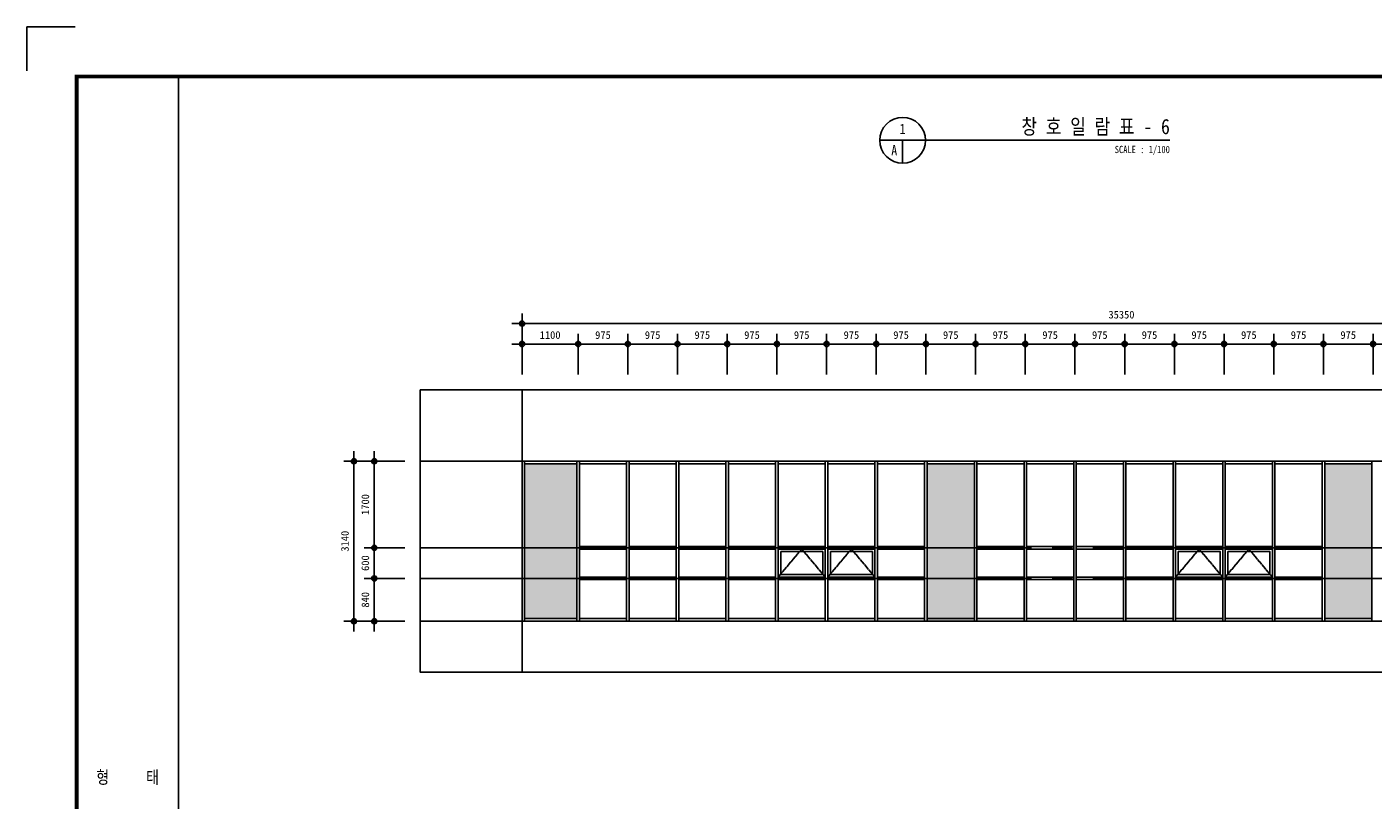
# Model space of a CAD drawing. Header units: millimetres. Extents: x 3445018 to 4174071, y -6064565 to -5122887.
# Tile 61 of 192: x 3879721 to 3906139, y -5601389 to -5586215. Entities that reach past the tile are written whole.
import ezdxf
from ezdxf.enums import TextEntityAlignment as Align

# ---------------------------------------------------------------- set-up
doc = ezdxf.new("R2010")
doc.units = ezdxf.units.MM
doc.header["$MEASUREMENT"] = 0
doc.linetypes.add('CEN', pattern=[66, 60, -2, 2, -2])
doc.layers.get('DEFPOINTS').update_dxf_attribs({"linetype": 'CONTINUOUS'})
for name, color, linetype in [('3', 3, 'CONTINUOUS'), ('A_GE_CEN', 1, 'CEN'), ('A_GE_FORM', 7, 'CONTINUOUS'), ('AA-XXXX-TEXT', 3, 'CONTINUOUS'), ('CEN', 13, 'CEN'), ('DIM', 7, 'CONTINUOUS'), ('SO-252', 252, 'CONTINUOUS'), ('TABLE', 7, 'CONTINUOUS'), ('TITLE', 3, 'CONTINUOUS'), ('WIN1', 4, 'CONTINUOUS'), ('WIN2', 9, 'CONTINUOUS')]:
    doc.layers.add(name, color=color, linetype=linetype)
doc.styles.add('HY울릉도 L', font='txt')
doc.styles.add('SDP-S', font='txt')
doc.dimstyles.new('SMDI-3', dxfattribs={"dimtxt": 3, "dimasz": 1, "dimexe": 2, "dimexo": 3, "dimgap": 1, "dimtad": 1, "dimdsep": 46, "dimtxsty": 'HY울릉도 L', "dimblk": 'Z_DOT', "dimcen": 2.5, "dimdle": 1.5, "dimclrd": 1, "dimclre": 1, "dimclrt": 2, "dimadec": 0, "dimazin": 0, "dimtfac": 1, "dimtix": 1, "dimtmove": 2, "dimatfit": 3, "dimldrblk": 'Z_DOT', "dimfxl": 2, "dimtvp": 1, "dimtolj": 1, "dimtzin": 0, "dimarcsym": 0})

# ---------------------------------------------------------------- blocks, each defined once
blk = doc.blocks.new('Z_DOT')
at = {"layer": 'DIM', "color": 1, "ltscale": 3}
for p, q in [((-2, 0), (2, 0)), ((0, -2), (0, 2))]:
    blk.add_line(p, q, dxfattribs=at)
for radius in [0.5, 0.25]:
    blk.add_circle((0, 0), radius, dxfattribs=at)
blk = doc.blocks.new('*D689')
at = {"layer": 'DEFPOINTS', "color": 0, "ltscale": 3, "transparency": 16777216}
for p in [(3887438, -5594738), (3886138, -5597878), (3887439, -5597878)]:
    blk.add_point(p, dxfattribs=at)
at = {"layer": 'DIM', "color": 1, "lineweight": -2, "ltscale": 3, "transparency": 16777216}
for p, q in [((3887138, -5594738), (3885938, -5594738)), ((3886138, -5594838), (3886138, -5597778)), ((3887139, -5597878), (3885938, -5597878))]:
    blk.add_line(p, q, dxfattribs=at)
at = {"layer": 'DIM', "color": 1, "lineweight": -2, "ltscale": 3, "transparency": 16777216, "xscale": 100, "yscale": 100, "zscale": 100}
for p, rotation in [((3886138, -5594738), 90), ((3886138, -5597878), 270)]:
    blk.add_blockref('Z_DOT', p, dxfattribs=dict(at, rotation=rotation))
at = {"layer": 'DIM', "color": 2, "ltscale": 3, "transparency": 16777216, "insert": (3885963, -5596308), "char_height": 150, "attachment_point": 5, "rotation": 90, "style": 'SDP-S'}
blk.add_mtext('\\A1;3140', dxfattribs=at)
blk = doc.blocks.new('sheet _서영')
at = {"layer": 'A_GE_FORM'}
for q in [(-362689.99, -1058481.68), (-362689.99, -1058481.68), (-362670.99, -1058464.44)]:
    blk.add_line((-362689.99, -1058464.44), q, dxfattribs=at)
at = {"layer": 'A_GE_FORM', "const_width": 1.5}
blk.add_lwpolyline([(-361868.49, -1059038.93), (-362670.49, -1059038.93), (-362670.49, -1058483.93), (-361868.49, -1058483.93)], close=True, dxfattribs=at)
blk = doc.blocks.new('*D703')
at = {"layer": 'DEFPOINTS', "color": 0, "ltscale": 3, "transparency": 16777216}
for p in [(3889439, -5592038), (3889439, -5593338), (3912964, -5593339)]:
    blk.add_point(p, dxfattribs=at)
at = {"layer": 'DIM', "color": 1, "lineweight": -2, "ltscale": 3, "transparency": 16777216}
for p, q in [((3889439, -5593038), (3889439, -5591838)), ((3912964, -5593039), (3912964, -5591838)), ((3912864, -5592038), (3889539, -5592038))]:
    blk.add_line(p, q, dxfattribs=at)
at = {"layer": 'DIM', "color": 1, "lineweight": -2, "ltscale": 3, "transparency": 16777216, "xscale": 100, "yscale": 100, "zscale": 100, "rotation": 180}
blk.add_blockref('Z_DOT', (3889439, -5592038), dxfattribs=at)
at = {"layer": 'DIM', "color": 1, "lineweight": -2, "ltscale": 3, "transparency": 16777216, "xscale": 100, "yscale": 100, "zscale": 100}
blk.add_blockref('Z_DOT', (3912964, -5592038), dxfattribs=at)
at = {"layer": 'DIM', "color": 2, "ltscale": 3, "transparency": 16777216, "insert": (3901201, -5591863), "char_height": 150, "attachment_point": 5, "style": 'SDP-S'}
blk.add_mtext('\\A1;35350', dxfattribs=at)
blk = doc.blocks.new('*D704')
at = {"layer": 'DEFPOINTS', "color": 0, "ltscale": 3, "transparency": 16777216}
for p in [(3890539, -5592438), (3889439, -5593338), (3890539, -5593339)]:
    blk.add_point(p, dxfattribs=at)
at = {"layer": 'DIM', "color": 1, "lineweight": -2, "ltscale": 3, "transparency": 16777216}
for p, q in [((3889439, -5593038), (3889439, -5592238)), ((3890539, -5593039), (3890539, -5592238)), ((3889539, -5592438), (3890439, -5592438))]:
    blk.add_line(p, q, dxfattribs=at)
at = {"layer": 'DIM', "color": 1, "lineweight": -2, "ltscale": 3, "transparency": 16777216, "xscale": 100, "yscale": 100, "zscale": 100, "rotation": 180}
blk.add_blockref('Z_DOT', (3889439, -5592438), dxfattribs=at)
at = {"layer": 'DIM', "color": 1, "lineweight": -2, "ltscale": 3, "transparency": 16777216, "xscale": 100, "yscale": 100, "zscale": 100}
blk.add_blockref('Z_DOT', (3890539, -5592438), dxfattribs=at)
at = {"layer": 'DIM', "color": 2, "ltscale": 3, "transparency": 16777216, "insert": (3889989, -5592263), "char_height": 150, "attachment_point": 5, "style": 'SDP-S'}
blk.add_mtext('\\A1;1100', dxfattribs=at)
blk = doc.blocks.new('*D705')
at = {"layer": 'DEFPOINTS', "color": 0, "ltscale": 3, "transparency": 16777216}
for p in [(3891514, -5592438), (3890539, -5593338), (3891514, -5593339)]:
    blk.add_point(p, dxfattribs=at)
at = {"layer": 'DIM', "color": 1, "lineweight": -2, "ltscale": 3, "transparency": 16777216}
for p, q in [((3890539, -5593038), (3890539, -5592238)), ((3891514, -5593039), (3891514, -5592238)), ((3890639, -5592438), (3891414, -5592438))]:
    blk.add_line(p, q, dxfattribs=at)
at = {"layer": 'DIM', "color": 1, "lineweight": -2, "ltscale": 3, "transparency": 16777216, "xscale": 100, "yscale": 100, "zscale": 100, "rotation": 180}
blk.add_blockref('Z_DOT', (3890539, -5592438), dxfattribs=at)
at = {"layer": 'DIM', "color": 1, "lineweight": -2, "ltscale": 3, "transparency": 16777216, "xscale": 100, "yscale": 100, "zscale": 100}
blk.add_blockref('Z_DOT', (3891514, -5592438), dxfattribs=at)
at = {"layer": 'DIM', "color": 2, "ltscale": 3, "transparency": 16777216, "insert": (3891026, -5592263), "char_height": 150, "attachment_point": 5, "style": 'SDP-S'}
blk.add_mtext('\\A1;975', dxfattribs=at)
blk = doc.blocks.new('*D706')
at = {"layer": 'DEFPOINTS', "color": 0, "ltscale": 3, "transparency": 16777216}
for p in [(3892489, -5592438), (3891514, -5593338), (3892489, -5593339)]:
    blk.add_point(p, dxfattribs=at)
at = {"layer": 'DIM', "color": 1, "lineweight": -2, "ltscale": 3, "transparency": 16777216}
for p, q in [((3891514, -5593038), (3891514, -5592238)), ((3892489, -5593039), (3892489, -5592238)), ((3891614, -5592438), (3892389, -5592438))]:
    blk.add_line(p, q, dxfattribs=at)
at = {"layer": 'DIM', "color": 1, "lineweight": -2, "ltscale": 3, "transparency": 16777216, "xscale": 100, "yscale": 100, "zscale": 100, "rotation": 180}
blk.add_blockref('Z_DOT', (3891514, -5592438), dxfattribs=at)
at = {"layer": 'DIM', "color": 1, "lineweight": -2, "ltscale": 3, "transparency": 16777216, "xscale": 100, "yscale": 100, "zscale": 100}
blk.add_blockref('Z_DOT', (3892489, -5592438), dxfattribs=at)
at = {"layer": 'DIM', "color": 2, "ltscale": 3, "transparency": 16777216, "insert": (3892001, -5592263), "char_height": 150, "attachment_point": 5, "style": 'SDP-S'}
blk.add_mtext('\\A1;975', dxfattribs=at)
blk = doc.blocks.new('*D707')
at = {"layer": 'DEFPOINTS', "color": 0, "ltscale": 3, "transparency": 16777216}
for p in [(3893464, -5592438), (3892489, -5593338), (3893464, -5593339)]:
    blk.add_point(p, dxfattribs=at)
at = {"layer": 'DIM', "color": 1, "lineweight": -2, "ltscale": 3, "transparency": 16777216}
for p, q in [((3892489, -5593038), (3892489, -5592238)), ((3893464, -5593039), (3893464, -5592238)), ((3892589, -5592438), (3893364, -5592438))]:
    blk.add_line(p, q, dxfattribs=at)
at = {"layer": 'DIM', "color": 1, "lineweight": -2, "ltscale": 3, "transparency": 16777216, "xscale": 100, "yscale": 100, "zscale": 100, "rotation": 180}
blk.add_blockref('Z_DOT', (3892489, -5592438), dxfattribs=at)
at = {"layer": 'DIM', "color": 1, "lineweight": -2, "ltscale": 3, "transparency": 16777216, "xscale": 100, "yscale": 100, "zscale": 100}
blk.add_blockref('Z_DOT', (3893464, -5592438), dxfattribs=at)
at = {"layer": 'DIM', "color": 2, "ltscale": 3, "transparency": 16777216, "insert": (3892976, -5592263), "char_height": 150, "attachment_point": 5, "style": 'SDP-S'}
blk.add_mtext('\\A1;975', dxfattribs=at)
blk = doc.blocks.new('*D708')
at = {"layer": 'DEFPOINTS', "color": 0, "ltscale": 3, "transparency": 16777216}
for p in [(3894439, -5592438), (3893464, -5593338), (3894439, -5593339)]:
    blk.add_point(p, dxfattribs=at)
at = {"layer": 'DIM', "color": 1, "lineweight": -2, "ltscale": 3, "transparency": 16777216}
for p, q in [((3893464, -5593038), (3893464, -5592238)), ((3894439, -5593039), (3894439, -5592238)), ((3893564, -5592438), (3894339, -5592438))]:
    blk.add_line(p, q, dxfattribs=at)
at = {"layer": 'DIM', "color": 1, "lineweight": -2, "ltscale": 3, "transparency": 16777216, "xscale": 100, "yscale": 100, "zscale": 100, "rotation": 180}
blk.add_blockref('Z_DOT', (3893464, -5592438), dxfattribs=at)
at = {"layer": 'DIM', "color": 1, "lineweight": -2, "ltscale": 3, "transparency": 16777216, "xscale": 100, "yscale": 100, "zscale": 100}
blk.add_blockref('Z_DOT', (3894439, -5592438), dxfattribs=at)
at = {"layer": 'DIM', "color": 2, "ltscale": 3, "transparency": 16777216, "insert": (3893951, -5592263), "char_height": 150, "attachment_point": 5, "style": 'SDP-S'}
blk.add_mtext('\\A1;975', dxfattribs=at)
blk = doc.blocks.new('*D709')
at = {"layer": 'DEFPOINTS', "color": 0, "ltscale": 3, "transparency": 16777216}
for p in [(3895414, -5592438), (3894439, -5593338), (3895414, -5593339)]:
    blk.add_point(p, dxfattribs=at)
at = {"layer": 'DIM', "color": 1, "lineweight": -2, "ltscale": 3, "transparency": 16777216}
for p, q in [((3894439, -5593038), (3894439, -5592238)), ((3895414, -5593039), (3895414, -5592238)), ((3894539, -5592438), (3895314, -5592438))]:
    blk.add_line(p, q, dxfattribs=at)
at = {"layer": 'DIM', "color": 1, "lineweight": -2, "ltscale": 3, "transparency": 16777216, "xscale": 100, "yscale": 100, "zscale": 100, "rotation": 180}
blk.add_blockref('Z_DOT', (3894439, -5592438), dxfattribs=at)
at = {"layer": 'DIM', "color": 1, "lineweight": -2, "ltscale": 3, "transparency": 16777216, "xscale": 100, "yscale": 100, "zscale": 100}
blk.add_blockref('Z_DOT', (3895414, -5592438), dxfattribs=at)
at = {"layer": 'DIM', "color": 2, "ltscale": 3, "transparency": 16777216, "insert": (3894926, -5592263), "char_height": 150, "attachment_point": 5, "style": 'SDP-S'}
blk.add_mtext('\\A1;975', dxfattribs=at)
blk = doc.blocks.new('*D710')
at = {"layer": 'DEFPOINTS', "color": 0, "ltscale": 3, "transparency": 16777216}
for p in [(3896389, -5592438), (3895414, -5593338), (3896389, -5593339)]:
    blk.add_point(p, dxfattribs=at)
at = {"layer": 'DIM', "color": 1, "lineweight": -2, "ltscale": 3, "transparency": 16777216}
for p, q in [((3895414, -5593038), (3895414, -5592238)), ((3896389, -5593039), (3896389, -5592238)), ((3895514, -5592438), (3896289, -5592438))]:
    blk.add_line(p, q, dxfattribs=at)
at = {"layer": 'DIM', "color": 1, "lineweight": -2, "ltscale": 3, "transparency": 16777216, "xscale": 100, "yscale": 100, "zscale": 100, "rotation": 180}
blk.add_blockref('Z_DOT', (3895414, -5592438), dxfattribs=at)
at = {"layer": 'DIM', "color": 1, "lineweight": -2, "ltscale": 3, "transparency": 16777216, "xscale": 100, "yscale": 100, "zscale": 100}
blk.add_blockref('Z_DOT', (3896389, -5592438), dxfattribs=at)
at = {"layer": 'DIM', "color": 2, "ltscale": 3, "transparency": 16777216, "insert": (3895901, -5592263), "char_height": 150, "attachment_point": 5, "style": 'SDP-S'}
blk.add_mtext('\\A1;975', dxfattribs=at)
blk = doc.blocks.new('*D711')
at = {"layer": 'DEFPOINTS', "color": 0, "ltscale": 3, "transparency": 16777216}
for p in [(3897364, -5592438), (3896389, -5593338), (3897364, -5593339)]:
    blk.add_point(p, dxfattribs=at)
at = {"layer": 'DIM', "color": 1, "lineweight": -2, "ltscale": 3, "transparency": 16777216}
for p, q in [((3896389, -5593038), (3896389, -5592238)), ((3897364, -5593039), (3897364, -5592238)), ((3896489, -5592438), (3897264, -5592438))]:
    blk.add_line(p, q, dxfattribs=at)
at = {"layer": 'DIM', "color": 1, "lineweight": -2, "ltscale": 3, "transparency": 16777216, "xscale": 100, "yscale": 100, "zscale": 100, "rotation": 180}
blk.add_blockref('Z_DOT', (3896389, -5592438), dxfattribs=at)
at = {"layer": 'DIM', "color": 1, "lineweight": -2, "ltscale": 3, "transparency": 16777216, "xscale": 100, "yscale": 100, "zscale": 100}
blk.add_blockref('Z_DOT', (3897364, -5592438), dxfattribs=at)
at = {"layer": 'DIM', "color": 2, "ltscale": 3, "transparency": 16777216, "insert": (3896876, -5592263), "char_height": 150, "attachment_point": 5, "style": 'SDP-S'}
blk.add_mtext('\\A1;975', dxfattribs=at)
blk = doc.blocks.new('*D712')
at = {"layer": 'DEFPOINTS', "color": 0, "ltscale": 3, "transparency": 16777216}
for p in [(3898339, -5592438), (3897364, -5593338), (3898339, -5593339)]:
    blk.add_point(p, dxfattribs=at)
at = {"layer": 'DIM', "color": 1, "lineweight": -2, "ltscale": 3, "transparency": 16777216}
for p, q in [((3897364, -5593038), (3897364, -5592238)), ((3898339, -5593039), (3898339, -5592238)), ((3897464, -5592438), (3898239, -5592438))]:
    blk.add_line(p, q, dxfattribs=at)
at = {"layer": 'DIM', "color": 1, "lineweight": -2, "ltscale": 3, "transparency": 16777216, "xscale": 100, "yscale": 100, "zscale": 100, "rotation": 180}
blk.add_blockref('Z_DOT', (3897364, -5592438), dxfattribs=at)
at = {"layer": 'DIM', "color": 1, "lineweight": -2, "ltscale": 3, "transparency": 16777216, "xscale": 100, "yscale": 100, "zscale": 100}
blk.add_blockref('Z_DOT', (3898339, -5592438), dxfattribs=at)
at = {"layer": 'DIM', "color": 2, "ltscale": 3, "transparency": 16777216, "insert": (3897851, -5592263), "char_height": 150, "attachment_point": 5, "style": 'SDP-S'}
blk.add_mtext('\\A1;975', dxfattribs=at)
blk = doc.blocks.new('*D713')
at = {"layer": 'DEFPOINTS', "color": 0, "ltscale": 3, "transparency": 16777216}
for p in [(3899314, -5592438), (3898339, -5593338), (3899314, -5593339)]:
    blk.add_point(p, dxfattribs=at)
at = {"layer": 'DIM', "color": 1, "lineweight": -2, "ltscale": 3, "transparency": 16777216}
for p, q in [((3898339, -5593038), (3898339, -5592238)), ((3899314, -5593039), (3899314, -5592238)), ((3898439, -5592438), (3899214, -5592438))]:
    blk.add_line(p, q, dxfattribs=at)
at = {"layer": 'DIM', "color": 1, "lineweight": -2, "ltscale": 3, "transparency": 16777216, "xscale": 100, "yscale": 100, "zscale": 100, "rotation": 180}
blk.add_blockref('Z_DOT', (3898339, -5592438), dxfattribs=at)
at = {"layer": 'DIM', "color": 1, "lineweight": -2, "ltscale": 3, "transparency": 16777216, "xscale": 100, "yscale": 100, "zscale": 100}
blk.add_blockref('Z_DOT', (3899314, -5592438), dxfattribs=at)
at = {"layer": 'DIM', "color": 2, "ltscale": 3, "transparency": 16777216, "insert": (3898826, -5592263), "char_height": 150, "attachment_point": 5, "style": 'SDP-S'}
blk.add_mtext('\\A1;975', dxfattribs=at)
blk = doc.blocks.new('*D714')
at = {"layer": 'DEFPOINTS', "color": 0, "ltscale": 3, "transparency": 16777216}
for p in [(3900289, -5592438), (3899314, -5593338), (3900289, -5593339)]:
    blk.add_point(p, dxfattribs=at)
at = {"layer": 'DIM', "color": 1, "lineweight": -2, "ltscale": 3, "transparency": 16777216}
for p, q in [((3899314, -5593038), (3899314, -5592238)), ((3900289, -5593039), (3900289, -5592238)), ((3899414, -5592438), (3900189, -5592438))]:
    blk.add_line(p, q, dxfattribs=at)
at = {"layer": 'DIM', "color": 1, "lineweight": -2, "ltscale": 3, "transparency": 16777216, "xscale": 100, "yscale": 100, "zscale": 100, "rotation": 180}
blk.add_blockref('Z_DOT', (3899314, -5592438), dxfattribs=at)
at = {"layer": 'DIM', "color": 1, "lineweight": -2, "ltscale": 3, "transparency": 16777216, "xscale": 100, "yscale": 100, "zscale": 100}
blk.add_blockref('Z_DOT', (3900289, -5592438), dxfattribs=at)
at = {"layer": 'DIM', "color": 2, "ltscale": 3, "transparency": 16777216, "insert": (3899801, -5592263), "char_height": 150, "attachment_point": 5, "style": 'SDP-S'}
blk.add_mtext('\\A1;975', dxfattribs=at)
blk = doc.blocks.new('*D715')
at = {"layer": 'DEFPOINTS', "color": 0, "ltscale": 3, "transparency": 16777216}
for p in [(3901264, -5592438), (3900289, -5593338), (3901264, -5593339)]:
    blk.add_point(p, dxfattribs=at)
at = {"layer": 'DIM', "color": 1, "lineweight": -2, "ltscale": 3, "transparency": 16777216}
for p, q in [((3900289, -5593038), (3900289, -5592238)), ((3901264, -5593039), (3901264, -5592238)), ((3900389, -5592438), (3901164, -5592438))]:
    blk.add_line(p, q, dxfattribs=at)
at = {"layer": 'DIM', "color": 1, "lineweight": -2, "ltscale": 3, "transparency": 16777216, "xscale": 100, "yscale": 100, "zscale": 100, "rotation": 180}
blk.add_blockref('Z_DOT', (3900289, -5592438), dxfattribs=at)
at = {"layer": 'DIM', "color": 1, "lineweight": -2, "ltscale": 3, "transparency": 16777216, "xscale": 100, "yscale": 100, "zscale": 100}
blk.add_blockref('Z_DOT', (3901264, -5592438), dxfattribs=at)
at = {"layer": 'DIM', "color": 2, "ltscale": 3, "transparency": 16777216, "insert": (3900776, -5592263), "char_height": 150, "attachment_point": 5, "style": 'SDP-S'}
blk.add_mtext('\\A1;975', dxfattribs=at)
blk = doc.blocks.new('*D716')
at = {"layer": 'DEFPOINTS', "color": 0, "ltscale": 3, "transparency": 16777216}
for p in [(3902239, -5592438), (3901264, -5593338), (3902239, -5593339)]:
    blk.add_point(p, dxfattribs=at)
at = {"layer": 'DIM', "color": 1, "lineweight": -2, "ltscale": 3, "transparency": 16777216}
for p, q in [((3901264, -5593038), (3901264, -5592238)), ((3902239, -5593039), (3902239, -5592238)), ((3901364, -5592438), (3902139, -5592438))]:
    blk.add_line(p, q, dxfattribs=at)
at = {"layer": 'DIM', "color": 1, "lineweight": -2, "ltscale": 3, "transparency": 16777216, "xscale": 100, "yscale": 100, "zscale": 100, "rotation": 180}
blk.add_blockref('Z_DOT', (3901264, -5592438), dxfattribs=at)
at = {"layer": 'DIM', "color": 1, "lineweight": -2, "ltscale": 3, "transparency": 16777216, "xscale": 100, "yscale": 100, "zscale": 100}
blk.add_blockref('Z_DOT', (3902239, -5592438), dxfattribs=at)
at = {"layer": 'DIM', "color": 2, "ltscale": 3, "transparency": 16777216, "insert": (3901751, -5592263), "char_height": 150, "attachment_point": 5, "style": 'SDP-S'}
blk.add_mtext('\\A1;975', dxfattribs=at)
blk = doc.blocks.new('*D717')
at = {"layer": 'DEFPOINTS', "color": 0, "ltscale": 3, "transparency": 16777216}
for p in [(3903214, -5592438), (3902239, -5593338), (3903214, -5593339)]:
    blk.add_point(p, dxfattribs=at)
at = {"layer": 'DIM', "color": 1, "lineweight": -2, "ltscale": 3, "transparency": 16777216}
for p, q in [((3902239, -5593038), (3902239, -5592238)), ((3903214, -5593039), (3903214, -5592238)), ((3902339, -5592438), (3903114, -5592438))]:
    blk.add_line(p, q, dxfattribs=at)
at = {"layer": 'DIM', "color": 1, "lineweight": -2, "ltscale": 3, "transparency": 16777216, "xscale": 100, "yscale": 100, "zscale": 100, "rotation": 180}
blk.add_blockref('Z_DOT', (3902239, -5592438), dxfattribs=at)
at = {"layer": 'DIM', "color": 1, "lineweight": -2, "ltscale": 3, "transparency": 16777216, "xscale": 100, "yscale": 100, "zscale": 100}
blk.add_blockref('Z_DOT', (3903214, -5592438), dxfattribs=at)
at = {"layer": 'DIM', "color": 2, "ltscale": 3, "transparency": 16777216, "insert": (3902726, -5592263), "char_height": 150, "attachment_point": 5, "style": 'SDP-S'}
blk.add_mtext('\\A1;975', dxfattribs=at)
blk = doc.blocks.new('*D718')
at = {"layer": 'DEFPOINTS', "color": 0, "ltscale": 3, "transparency": 16777216}
for p in [(3904189, -5592438), (3903214, -5593338), (3904189, -5593339)]:
    blk.add_point(p, dxfattribs=at)
at = {"layer": 'DIM', "color": 1, "lineweight": -2, "ltscale": 3, "transparency": 16777216}
for p, q in [((3903214, -5593038), (3903214, -5592238)), ((3904189, -5593039), (3904189, -5592238)), ((3903314, -5592438), (3904089, -5592438))]:
    blk.add_line(p, q, dxfattribs=at)
at = {"layer": 'DIM', "color": 1, "lineweight": -2, "ltscale": 3, "transparency": 16777216, "xscale": 100, "yscale": 100, "zscale": 100, "rotation": 180}
blk.add_blockref('Z_DOT', (3903214, -5592438), dxfattribs=at)
at = {"layer": 'DIM', "color": 1, "lineweight": -2, "ltscale": 3, "transparency": 16777216, "xscale": 100, "yscale": 100, "zscale": 100}
blk.add_blockref('Z_DOT', (3904189, -5592438), dxfattribs=at)
at = {"layer": 'DIM', "color": 2, "ltscale": 3, "transparency": 16777216, "insert": (3903701, -5592263), "char_height": 150, "attachment_point": 5, "style": 'SDP-S'}
blk.add_mtext('\\A1;975', dxfattribs=at)
blk = doc.blocks.new('*D719')
at = {"layer": 'DEFPOINTS', "color": 0, "ltscale": 3, "transparency": 16777216}
for p in [(3905164, -5592438), (3904189, -5593338), (3905164, -5593339)]:
    blk.add_point(p, dxfattribs=at)
at = {"layer": 'DIM', "color": 1, "lineweight": -2, "ltscale": 3, "transparency": 16777216}
for p, q in [((3904189, -5593038), (3904189, -5592238)), ((3905164, -5593039), (3905164, -5592238)), ((3904289, -5592438), (3905064, -5592438))]:
    blk.add_line(p, q, dxfattribs=at)
at = {"layer": 'DIM', "color": 1, "lineweight": -2, "ltscale": 3, "transparency": 16777216, "xscale": 100, "yscale": 100, "zscale": 100, "rotation": 180}
blk.add_blockref('Z_DOT', (3904189, -5592438), dxfattribs=at)
at = {"layer": 'DIM', "color": 1, "lineweight": -2, "ltscale": 3, "transparency": 16777216, "xscale": 100, "yscale": 100, "zscale": 100}
blk.add_blockref('Z_DOT', (3905164, -5592438), dxfattribs=at)
at = {"layer": 'DIM', "color": 2, "ltscale": 3, "transparency": 16777216, "insert": (3904676, -5592263), "char_height": 150, "attachment_point": 5, "style": 'SDP-S'}
blk.add_mtext('\\A1;975', dxfattribs=at)
blk = doc.blocks.new('*D720')
at = {"layer": 'DEFPOINTS', "color": 0, "ltscale": 3, "transparency": 16777216}
for p in [(3906139, -5592438), (3905164, -5593338), (3906139, -5593339)]:
    blk.add_point(p, dxfattribs=at)
at = {"layer": 'DIM', "color": 1, "lineweight": -2, "ltscale": 3, "transparency": 16777216}
for p, q in [((3905164, -5593038), (3905164, -5592238)), ((3906139, -5593039), (3906139, -5592238)), ((3905264, -5592438), (3906039, -5592438))]:
    blk.add_line(p, q, dxfattribs=at)
at = {"layer": 'DIM', "color": 1, "lineweight": -2, "ltscale": 3, "transparency": 16777216, "xscale": 100, "yscale": 100, "zscale": 100, "rotation": 180}
blk.add_blockref('Z_DOT', (3905164, -5592438), dxfattribs=at)
at = {"layer": 'DIM', "color": 1, "lineweight": -2, "ltscale": 3, "transparency": 16777216, "xscale": 100, "yscale": 100, "zscale": 100}
blk.add_blockref('Z_DOT', (3906139, -5592438), dxfattribs=at)
at = {"layer": 'DIM', "color": 2, "ltscale": 3, "transparency": 16777216, "insert": (3905651, -5592263), "char_height": 150, "attachment_point": 5, "style": 'SDP-S'}
blk.add_mtext('\\A1;975', dxfattribs=at)
blk = doc.blocks.new('*D721')
at = {"layer": 'DEFPOINTS', "color": 0, "ltscale": 3, "transparency": 16777216}
for p in [(3907114, -5592438), (3906139, -5593338), (3907114, -5593339)]:
    blk.add_point(p, dxfattribs=at)
at = {"layer": 'DIM', "color": 1, "lineweight": -2, "ltscale": 3, "transparency": 16777216}
for p, q in [((3906139, -5593038), (3906139, -5592238)), ((3907114, -5593039), (3907114, -5592238)), ((3906239, -5592438), (3907014, -5592438))]:
    blk.add_line(p, q, dxfattribs=at)
at = {"layer": 'DIM', "color": 1, "lineweight": -2, "ltscale": 3, "transparency": 16777216, "xscale": 100, "yscale": 100, "zscale": 100, "rotation": 180}
blk.add_blockref('Z_DOT', (3906139, -5592438), dxfattribs=at)
at = {"layer": 'DIM', "color": 1, "lineweight": -2, "ltscale": 3, "transparency": 16777216, "xscale": 100, "yscale": 100, "zscale": 100}
blk.add_blockref('Z_DOT', (3907114, -5592438), dxfattribs=at)
at = {"layer": 'DIM', "color": 2, "ltscale": 3, "transparency": 16777216, "insert": (3906626, -5592263), "char_height": 150, "attachment_point": 5, "style": 'SDP-S'}
blk.add_mtext('\\A1;975', dxfattribs=at)
blk = doc.blocks.new('*D746')
at = {"layer": 'DEFPOINTS', "color": 0, "ltscale": 3, "transparency": 16777216}
for p in [(3887438, -5596438), (3886538, -5597038), (3887438, -5597038)]:
    blk.add_point(p, dxfattribs=at)
at = {"layer": 'DIM', "color": 1, "lineweight": -2, "ltscale": 3, "transparency": 16777216}
for p, q in [((3887138, -5596438), (3886338, -5596438)), ((3886538, -5596538), (3886538, -5596938)), ((3887138, -5597038), (3886338, -5597038))]:
    blk.add_line(p, q, dxfattribs=at)
at = {"layer": 'DIM', "color": 1, "lineweight": -2, "ltscale": 3, "transparency": 16777216, "xscale": 100, "yscale": 100, "zscale": 100}
for p, rotation in [((3886538, -5596438), 90), ((3886538, -5597038), 270)]:
    blk.add_blockref('Z_DOT', p, dxfattribs=dict(at, rotation=rotation))
at = {"layer": 'DIM', "color": 2, "ltscale": 3, "transparency": 16777216, "insert": (3886363, -5596738), "char_height": 150, "attachment_point": 5, "rotation": 90, "style": 'SDP-S'}
blk.add_mtext('\\A1;600', dxfattribs=at)
blk = doc.blocks.new('*D747')
at = {"layer": 'DEFPOINTS', "color": 0, "ltscale": 3, "transparency": 16777216}
for p in [(3887438, -5597038), (3886538, -5597878), (3887439, -5597878)]:
    blk.add_point(p, dxfattribs=at)
at = {"layer": 'DIM', "color": 1, "lineweight": -2, "ltscale": 3, "transparency": 16777216}
for p, q in [((3887138, -5597038), (3886338, -5597038)), ((3886538, -5597138), (3886538, -5597778)), ((3887139, -5597878), (3886338, -5597878))]:
    blk.add_line(p, q, dxfattribs=at)
at = {"layer": 'DIM', "color": 1, "lineweight": -2, "ltscale": 3, "transparency": 16777216, "xscale": 100, "yscale": 100, "zscale": 100}
for p, rotation in [((3886538, -5597038), 90), ((3886538, -5597878), 270)]:
    blk.add_blockref('Z_DOT', p, dxfattribs=dict(at, rotation=rotation))
at = {"layer": 'DIM', "color": 2, "ltscale": 3, "transparency": 16777216, "insert": (3886363, -5597458), "char_height": 150, "attachment_point": 5, "rotation": 90, "style": 'SDP-S'}
blk.add_mtext('\\A1;840', dxfattribs=at)
blk = doc.blocks.new('*D774')
at = {"layer": 'DEFPOINTS', "color": 0, "ltscale": 3, "transparency": 16777216}
for p in [(3887438, -5594738), (3886538, -5596438), (3887438, -5596438)]:
    blk.add_point(p, dxfattribs=at)
at = {"layer": 'DIM', "color": 1, "lineweight": -2, "ltscale": 3, "transparency": 16777216}
for p, q in [((3887138, -5594738), (3886338, -5594738)), ((3886538, -5594838), (3886538, -5596338)), ((3887138, -5596438), (3886338, -5596438))]:
    blk.add_line(p, q, dxfattribs=at)
at = {"layer": 'DIM', "color": 1, "lineweight": -2, "ltscale": 3, "transparency": 16777216, "xscale": 100, "yscale": 100, "zscale": 100}
for p, rotation in [((3886538, -5594738), 90), ((3886538, -5596438), 270)]:
    blk.add_blockref('Z_DOT', p, dxfattribs=dict(at, rotation=rotation))
at = {"layer": 'DIM', "color": 2, "ltscale": 3, "transparency": 16777216, "insert": (3886363, -5595588), "char_height": 150, "attachment_point": 5, "rotation": 90, "style": 'SDP-S'}
blk.add_mtext('\\A1;1700', dxfattribs=at)

msp = doc.modelspace()

# ---------------------------------------------------------------- hatches: boundary and pattern name
at = {"layer": 'SO-252', "ltscale": 200}
h = msp.add_hatch(color=256, dxfattribs=at)
h.dxf.hatch_style = 1
h.paths.add_polyline_path([(3890513.668, -5594787.738), (3889488.668, -5594787.738), (3889488.668, -5597827.738), (3890513.668, -5597827.738)])
h = msp.add_hatch(color=256, dxfattribs=at)
h.dxf.hatch_style = 1
h.paths.add_polyline_path([(3898313.668, -5594787.738), (3897388.668, -5594787.738), (3897388.668, -5597887.738), (3898313.668, -5597887.738)])
h = msp.add_hatch(color=256, dxfattribs=at)
h.dxf.hatch_style = 1
h.paths.add_polyline_path([(3905188.668, -5597827.738), (3906113.668, -5597827.738), (3906113.668, -5594787.738), (3905188.668, -5594787.738)])

# ---------------------------------------------------------------- linework, layer by layer
at = {"layer": 'A_GE_CEN', "ltscale": 200}
for p, q in [((3889438.668, -5598877.738), (3889438.668, -5593337.702)), ((3887438.067, -5594737.738), (3912788.067, -5594737.738)), ((3887438.067, -5596437.738), (3912788.067, -5596437.738)), ((3887438.067, -5597037.738), (3912788.067, -5597037.738)), ((3887438.668, -5597877.738), (3912788.668, -5597877.738))]:
    msp.add_line(p, q, dxfattribs=at)
at = {"layer": 'CEN'}
for points in [[(3894463.668, -5597012.738), (3894926.168, -5596462.738), (3895388.668, -5597012.738)], [(3895438.668, -5597012.738), (3895901.168, -5596462.738), (3896363.668, -5597012.738)], [(3902263.668, -5597012.738), (3902726.168, -5596462.738), (3903188.668, -5597012.738)], [(3903238.668, -5597012.738), (3903701.168, -5596462.738), (3904163.668, -5597012.738)]]:
    msp.add_lwpolyline(points, dxfattribs=at)
at = {"layer": 'DEFPOINTS', "color": 146, "ltscale": 200, "true_color": 0x105689}
msp.add_lwpolyline([(3887438.668, -5593338.73), (3912788.668, -5593338.73), (3912788.668, -5598878.766), (3887438.668, -5598878.766)], close=True, dxfattribs=at)
at = {"layer": 'TABLE', "color": 2, "ltscale": 0.25}
msp.add_line((3882696.4, -5587189.949), (3882696.4, -5614939.949), dxfattribs=at)
at = {"layer": 'TITLE', "color": 0}
for p, q in [((3896456.618, -5588439.949), (3902151.183, -5588439.949)), ((3896906.618, -5588439.949), (3896906.618, -5588889.949))]:
    msp.add_line(p, q, dxfattribs=at)
msp.add_circle((3896906.618, -5588439.949), 450, dxfattribs=at)
at = {"layer": 'WIN1', "ltscale": 200}
for p, q in [((3889438.668, -5594737.738), (3889438.668, -5597877.738)), ((3889438.668, -5594737.738), (3910063.668, -5594737.738)), ((3889488.668, -5594737.738), (3889488.668, -5597877.738)), ((3889488.668, -5594787.738), (3890513.668, -5594787.738)), ((3890513.668, -5594737.738), (3890513.668, -5597877.738)), ((3890563.668, -5594737.738), (3890563.668, -5597877.738)), ((3890563.668, -5594787.738), (3891488.668, -5594787.738)), ((3891488.668, -5594737.738), (3891488.668, -5597877.738)), ((3891538.668, -5594737.738), (3891538.668, -5597877.738)), ((3891538.668, -5594787.738), (3892463.668, -5594787.738)), ((3892463.668, -5594737.738), (3892463.668, -5597877.738)), ((3892513.668, -5594737.738), (3892513.668, -5597877.738)), ((3892513.668, -5594787.738), (3893438.668, -5594787.738)), ((3893438.668, -5594737.738), (3893438.668, -5597877.738)), ((3893488.668, -5594737.738), (3893488.668, -5597877.738)), ((3893488.668, -5594787.738), (3894413.668, -5594787.738)), ((3894413.668, -5594737.738), (3894413.668, -5597877.738)), ((3894463.668, -5594737.738), (3894463.668, -5597877.738)), ((3894463.668, -5594787.738), (3895388.668, -5594787.738)), ((3895388.668, -5594737.738), (3895388.668, -5597877.738)), ((3895438.668, -5594737.738), (3895438.668, -5597877.738)), ((3895438.668, -5594787.738), (3896363.668, -5594787.738)), ((3896363.668, -5594737.738), (3896363.668, -5597877.738)), ((3896413.668, -5594737.738), (3896413.668, -5597877.738)), ((3896413.668, -5594787.738), (3897338.668, -5594787.738)), ((3897338.668, -5594737.738), (3897338.668, -5597877.738)), ((3897388.668, -5594737.738), (3897388.668, -5597877.738)), ((3897388.668, -5594787.738), (3898313.668, -5594787.738)), ((3898313.668, -5594737.738), (3898313.668, -5597877.738)), ((3898363.668, -5594737.738), (3898363.668, -5597877.738)), ((3898363.668, -5594787.738), (3899288.668, -5594787.738)), ((3899288.668, -5594737.738), (3899288.668, -5597877.738)), ((3899338.668, -5594737.738), (3899338.668, -5597877.738)), ((3899338.668, -5594787.738), (3900263.668, -5594787.738)), ((3900263.668, -5594737.738), (3900263.668, -5597877.738)), ((3900313.668, -5594737.738), (3900313.668, -5597877.738)), ((3900313.668, -5594787.738), (3901238.668, -5594787.738)), ((3901238.668, -5594737.738), (3901238.668, -5597877.738)), ((3901288.668, -5594737.738), (3901288.668, -5597877.738)), ((3901288.668, -5594787.738), (3902213.668, -5594787.738)), ((3902213.668, -5594737.738), (3902213.668, -5597877.738)), ((3902263.668, -5594737.738), (3902263.668, -5597877.738)), ((3902263.668, -5594787.738), (3903188.668, -5594787.738)), ((3903188.668, -5594737.738), (3903188.668, -5597877.738)), ((3903238.668, -5594737.738), (3903238.668, -5597877.738)), ((3903238.668, -5594787.738), (3904163.668, -5594787.738)), ((3904163.668, -5594737.738), (3904163.668, -5597877.738)), ((3904213.668, -5594737.738), (3904213.668, -5597877.738)), ((3904213.668, -5594787.738), (3905138.668, -5594787.738)), ((3905138.668, -5594737.738), (3905138.668, -5597877.738)), ((3905188.668, -5594737.738), (3905188.668, -5597877.738)), ((3905188.668, -5594787.738), (3906113.668, -5594787.738)), ((3906113.668, -5594737.738), (3906113.668, -5597877.738)), ((3890563.668, -5596412.738), (3891488.668, -5596412.738)), ((3890563.668, -5596462.738), (3891488.668, -5596462.738)), ((3891538.668, -5596412.738), (3892463.668, -5596412.738)), ((3891538.668, -5596462.738), (3892463.668, -5596462.738)), ((3892513.668, -5596412.738), (3893438.668, -5596412.738)), ((3892513.668, -5596462.738), (3893438.668, -5596462.738)), ((3893488.668, -5596412.738), (3894413.668, -5596412.738)), ((3893488.668, -5596462.738), (3894413.668, -5596462.738)), ((3894463.668, -5596412.738), (3895388.668, -5596412.738)), ((3894463.668, -5596462.738), (3895388.668, -5596462.738)), ((3895438.668, -5596412.738), (3896363.668, -5596412.738)), ((3895438.668, -5596462.738), (3896363.668, -5596462.738)), ((3896413.668, -5596412.738), (3897338.668, -5596412.738)), ((3896413.668, -5596462.738), (3897338.668, -5596462.738)), ((3898363.668, -5596412.738), (3899288.668, -5596412.738)), ((3898363.668, -5596462.738), (3899288.668, -5596462.738)), ((3899338.668, -5596412.738), (3900263.668, -5596412.738)), ((3899338.668, -5596462.738), (3900263.668, -5596462.738)), ((3900313.668, -5596412.738), (3901238.668, -5596412.738)), ((3900313.668, -5596462.738), (3901238.668, -5596462.738)), ((3901288.668, -5596412.738), (3902213.668, -5596412.738)), ((3901288.668, -5596462.738), (3902213.668, -5596462.738)), ((3902263.668, -5596412.738), (3903188.668, -5596412.738)), ((3902263.668, -5596462.738), (3903188.668, -5596462.738)), ((3903238.668, -5596412.738), (3904163.668, -5596412.738)), ((3903238.668, -5596462.738), (3904163.668, -5596462.738)), ((3904213.668, -5596412.738), (3905138.668, -5596412.738)), ((3904213.668, -5596462.738), (3905138.668, -5596462.738)), ((3890563.668, -5597012.738), (3891488.668, -5597012.738)), ((3891538.668, -5597012.738), (3892463.668, -5597012.738)), ((3892513.668, -5597012.738), (3893438.668, -5597012.738)), ((3893488.668, -5597012.738), (3894413.668, -5597012.738)), ((3894463.668, -5597012.738), (3895388.668, -5597012.738)), ((3895438.668, -5597012.738), (3896363.668, -5597012.738)), ((3896413.668, -5597012.738), (3897338.668, -5597012.738)), ((3898363.668, -5597012.738), (3899288.668, -5597012.738)), ((3899338.668, -5597012.738), (3900263.668, -5597012.738)), ((3900313.668, -5597012.738), (3901238.668, -5597012.738)), ((3901288.668, -5597012.738), (3902213.668, -5597012.738)), ((3902263.668, -5597012.738), (3903188.668, -5597012.738)), ((3903238.668, -5597012.738), (3904163.668, -5597012.738)), ((3904213.668, -5597012.738), (3905138.668, -5597012.738)), ((3890563.668, -5597062.738), (3891488.668, -5597062.738)), ((3891538.668, -5597062.738), (3892463.668, -5597062.738)), ((3892513.668, -5597062.738), (3893438.668, -5597062.738)), ((3893488.668, -5597062.738), (3894413.668, -5597062.738)), ((3894463.668, -5597062.738), (3895388.668, -5597062.738)), ((3895438.668, -5597062.738), (3896363.668, -5597062.738)), ((3896413.668, -5597062.738), (3897338.668, -5597062.738)), ((3898363.668, -5597062.738), (3899288.668, -5597062.738)), ((3899338.668, -5597062.738), (3900263.668, -5597062.738)), ((3900313.668, -5597062.738), (3901238.668, -5597062.738)), ((3901288.668, -5597062.738), (3902213.668, -5597062.738)), ((3902263.668, -5597062.738), (3903188.668, -5597062.738)), ((3903238.668, -5597062.738), (3904163.668, -5597062.738)), ((3904213.668, -5597062.738), (3905138.668, -5597062.738)), ((3889438.668, -5597877.738), (3910063.668, -5597877.738)), ((3889488.668, -5597827.738), (3890513.668, -5597827.738)), ((3890563.668, -5597827.738), (3891488.668, -5597827.738)), ((3891538.668, -5597827.738), (3892463.668, -5597827.738)), ((3892513.668, -5597827.738), (3893438.668, -5597827.738)), ((3893488.668, -5597827.738), (3894413.668, -5597827.738)), ((3894463.668, -5597827.738), (3895388.668, -5597827.738)), ((3895438.668, -5597827.738), (3896363.668, -5597827.738)), ((3896413.668, -5597827.738), (3897338.668, -5597827.738)), ((3897388.668, -5597827.738), (3898313.668, -5597827.738)), ((3898363.668, -5597827.738), (3899288.668, -5597827.738)), ((3899338.668, -5597827.738), (3900263.668, -5597827.738)), ((3900313.668, -5597827.738), (3901238.668, -5597827.738)), ((3901288.668, -5597827.738), (3902213.668, -5597827.738)), ((3902263.668, -5597827.738), (3903188.668, -5597827.738)), ((3903238.668, -5597827.738), (3904163.668, -5597827.738)), ((3904213.668, -5597827.738), (3905138.668, -5597827.738)), ((3905188.668, -5597827.738), (3906113.668, -5597827.738))]:
    msp.add_line(p, q, dxfattribs=at)
at = {"layer": 'WIN2', "ltscale": 200}
for points in [[(3894513.668, -5596512.738), (3895338.668, -5596512.738), (3895338.668, -5596962.738), (3894513.668, -5596962.738)], [(3895488.668, -5596512.738), (3896313.668, -5596512.738), (3896313.668, -5596962.738), (3895488.668, -5596962.738)], [(3902313.668, -5596512.738), (3903138.668, -5596512.738), (3903138.668, -5596962.738), (3902313.668, -5596962.738)], [(3903288.668, -5596512.738), (3904113.668, -5596512.738), (3904113.668, -5596962.738), (3903288.668, -5596962.738)]]:
    msp.add_lwpolyline(points, close=True, dxfattribs=at)

# ---------------------------------------------------------------- block references
at = {"layer": '3', "xscale": 50, "yscale": 50, "zscale": 50}
msp.add_blockref('sheet _서영', (22014220.9, 47337006.801), dxfattribs=at)

# ---------------------------------------------------------------- texts
at = {"layer": 'AA-XXXX-TEXT', "width": 0.85}
for s, height, p in [('창 호 일 람 표 - 6', 300, (3902151.183, -5588169.949)), ('SCALE : 1/100', 144, (3902151.183, -5588619.949))]:
    msp.add_text(s, height=height, dxfattribs=at).set_placement(p, align=Align.MIDDLE_RIGHT)
for s, p in [('1', (3896906.618, -5588214.949)), ('A', (3896741.618, -5588634.949))]:
    msp.add_text(s, height=200, dxfattribs=at).set_placement(p, align=Align.MIDDLE)
msp.add_text('형     태', height=250, dxfattribs=at).set_placement((3881696.4, -5600939.949), align=Align.MIDDLE_CENTER)

# ---------------------------------------------------------------- dimensions: what is measured, and where the dimension line sits
at = {"layer": 'DIM', "ltscale": 3}
dim = msp.add_linear_dim(base=(3889438.668, -5592037.702), p1=(3912963.668, -5593338.73), p2=(3889438.668, -5593337.702), text='35350', dimstyle='SMDI-3', override={"dimscale": 100, "dimtxt": 1.5, "dimtxsty": 'SDP-S'}, dxfattribs=at)
dim.commit()
dim.dimension.update_dxf_attribs({"geometry": '*D703', "text_midpoint": (3901201.168, -5591862.6)})
for base, p1, p2, angle, picture, middle in [((3890538.668, -5592437.723), (3889438.668, -5593337.702), (3890538.668, -5593338.73), 180, '*D704', (3889988.668, -5592262.621)), ((3891513.668, -5592437.723), (3890538.668, -5593337.702), (3891513.668, -5593338.73), 180, '*D705', (3891026.168, -5592262.621)), ((3892488.668, -5592437.723), (3891513.668, -5593337.702), (3892488.668, -5593338.73), 180, '*D706', (3892001.168, -5592262.621)), ((3893463.668, -5592437.723), (3892488.668, -5593337.702), (3893463.668, -5593338.73), 180, '*D707', (3892976.168, -5592262.621)), ((3894438.668, -5592437.723), (3893463.668, -5593337.702), (3894438.668, -5593338.73), 180, '*D708', (3893951.168, -5592262.621)), ((3895413.668, -5592437.723), (3894438.668, -5593337.702), (3895413.668, -5593338.73), 180, '*D709', (3894926.168, -5592262.621)), ((3896388.668, -5592437.723), (3895413.668, -5593337.702), (3896388.668, -5593338.73), 180, '*D710', (3895901.168, -5592262.621)), ((3897363.668, -5592437.723), (3896388.668, -5593337.702), (3897363.668, -5593338.73), 180, '*D711', (3896876.168, -5592262.621)), ((3898338.668, -5592437.723), (3897363.668, -5593337.702), (3898338.668, -5593338.73), 180, '*D712', (3897851.168, -5592262.621)), ((3899313.668, -5592437.723), (3898338.668, -5593337.702), (3899313.668, -5593338.73), 180, '*D713', (3898826.168, -5592262.621)), ((3900288.668, -5592437.723), (3899313.668, -5593337.702), (3900288.668, -5593338.73), 180, '*D714', (3899801.168, -5592262.621)), ((3901263.668, -5592437.723), (3900288.668, -5593337.702), (3901263.668, -5593338.73), 180, '*D715', (3900776.168, -5592262.621)), ((3902238.668, -5592437.723), (3901263.668, -5593337.702), (3902238.668, -5593338.73), 180, '*D716', (3901751.168, -5592262.621)), ((3903213.668, -5592437.723), (3902238.668, -5593337.702), (3903213.668, -5593338.73), 180, '*D717', (3902726.168, -5592262.621)), ((3904188.668, -5592437.723), (3903213.668, -5593337.702), (3904188.668, -5593338.73), 180, '*D718', (3903701.168, -5592262.621)), ((3905163.668, -5592437.723), (3904188.668, -5593337.702), (3905163.668, -5593338.73), 180, '*D719', (3904676.168, -5592262.621)), ((3906138.668, -5592437.723), (3905163.668, -5593337.702), (3906138.668, -5593338.73), 180, '*D720', (3905651.168, -5592262.621)), ((3907113.668, -5592437.723), (3906138.668, -5593337.702), (3907113.668, -5593338.73), 180, '*D721', (3906626.168, -5592262.621)), ((3886138.067, -5597877.738), (3887438.067, -5594737.738), (3887438.668, -5597877.738), 90, '*D689', (3885962.965, -5596307.738)), ((3886538.088, -5596437.738), (3887438.067, -5594737.738), (3887438.067, -5596437.738), 90, '*D774', (3886362.986, -5595587.738)), ((3886538.088, -5597037.738), (3887438.067, -5596437.738), (3887438.067, -5597037.738), 90, '*D746', (3886362.986, -5596737.738)), ((3886538.088, -5597877.738), (3887438.067, -5597037.738), (3887438.668, -5597877.738), 90, '*D747', (3886362.986, -5597457.738))]:
    dim = msp.add_linear_dim(base=base, p1=p1, p2=p2, angle=angle, dimstyle='SMDI-3', override={"dimscale": 100, "dimtxt": 1.5, "dimtxsty": 'SDP-S'}, dxfattribs=at)
    dim.commit()
    dim.dimension.update_dxf_attribs({"geometry": picture, "text_midpoint": middle})

doc.saveas('drawing.dxf')
